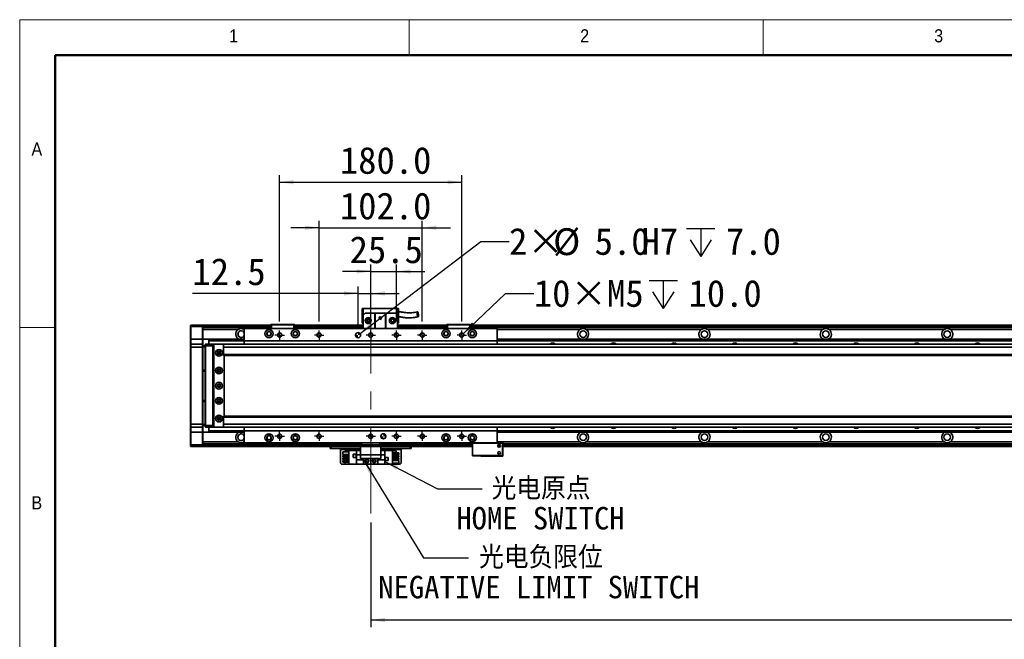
# Model space of a CAD drawing. Header units: millimetres. Extents: x 35 to 2905, y 35 to 2044.
# Tile 3 of 10: x 35 to 1008, y 1431 to 2044. Entities that reach past the tile are written whole.
import ezdxf

# ---------------------------------------------------------------- set-up
doc = ezdxf.new("R2010")
doc.units = ezdxf.units.MM
doc.header["$LTSCALE"] = 7
doc.linetypes.add('CENTERX2', pattern=[20.32, 12.7, -2.54, 2.54, -2.54])
doc.layers.add('黑色实线', color=7, linetype='Continuous')
doc.styles.add('SLDTEXTSTYLE1', font='Gothic.ttf', dxfattribs={"width": 0.913})
doc.styles.add('SLDTEXTSTYLE8', font='txt')
doc.styles.add('SLDTEXTSTYLE9', font='txt', dxfattribs={"bigfont": 'bigfont'})
doc.dimstyles.new('SLDDIMSTYLE0', dxfattribs={"dimtxt": 26.6, "dimasz": 14, "dimexe": 0, "dimexo": 0.0625, "dimgap": 6.65, "dimtad": 2, "dimdec": 1, "dimrnd": 1e-09, "dimzin": 4, "dimdsep": 46, "dimtxsty": 'SLDTEXTSTYLE8', "dimsah": 1, "dimcen": 0.09, "dimadec": 0, "dimazin": 1, "dimtfac": 1, "dimtdec": 1, "dimtmove": 0, "dimatfit": 0, "dimfxl": 0, "dimfrac": 2, "dimtolj": 1, "dimtzin": 12, "dimarcsym": 0})
doc.dimstyles.new('SLDDIMSTYLE1', dxfattribs={"dimtxt": 26.6, "dimasz": 14, "dimexe": 0, "dimexo": 0.0625, "dimgap": 6.65, "dimtad": 2, "dimdec": 1, "dimrnd": 1e-09, "dimzin": 12, "dimdsep": 46, "dimtxsty": 'SLDTEXTSTYLE8', "dimsah": 1, "dimcen": 0.09, "dimadec": 0, "dimazin": 3, "dimtfac": 1, "dimtdec": 1, "dimtmove": 0, "dimatfit": 0, "dimfxl": 0, "dimfrac": 2, "dimtolj": 1, "dimtzin": 12, "dimarcsym": 0})
doc.dimstyles.new('SLDDIMSTYLE2', dxfattribs={"dimtxt": 0.18, "dimasz": 14, "dimexe": 0, "dimexo": 0.0625, "dimgap": 0, "dimtad": 0, "dimtih": 1, "dimtoh": 1, "dimdec": 0, "dimrnd": 1e-09, "dimzin": 0, "dimdsep": 46, "dimtxsty": 'Standard', "dimsah": 1, "dimcen": 0.09, "dimadec": 0, "dimazin": 0, "dimtfac": 14, "dimtdec": 0, "dimtofl": 0, "dimtmove": 0, "dimatfit": 3, "dimfxl": 0, "dimfrac": 2, "dimtolj": 1, "dimtzin": 0, "dimarcsym": 0})
doc.dimstyles.new('SLDDIMSTYLE3', dxfattribs={"dimtxt": 26.6, "dimasz": 14, "dimexe": 0, "dimexo": 0.0625, "dimgap": 6.65, "dimtad": 2, "dimdec": 1, "dimrnd": 1e-09, "dimzin": 4, "dimdsep": 46, "dimtxsty": 'SLDTEXTSTYLE8', "dimsah": 1, "dimcen": 0.09, "dimadec": 0, "dimazin": 1, "dimtfac": 1, "dimtdec": 1, "dimtofl": 0, "dimtmove": 0, "dimatfit": 3, "dimfxl": 0, "dimfrac": 2, "dimtolj": 1, "dimtzin": 12, "dimarcsym": 0})
doc.dimstyles.new('SLDDIMSTYLE4', dxfattribs={"dimtxt": 26.6, "dimasz": 14, "dimexe": 0, "dimexo": 0.0625, "dimgap": 6.65, "dimtad": 0, "dimtih": 1, "dimtoh": 1, "dimdec": 1, "dimrnd": 1e-09, "dimzin": 4, "dimdsep": 46, "dimtxsty": 'SLDTEXTSTYLE8', "dimsah": 1, "dimcen": 0, "dimadec": 0, "dimazin": 1, "dimtfac": 1, "dimtdec": 1, "dimtofl": 0, "dimtmove": 0, "dimatfit": 3, "dimfxl": 0, "dimfrac": 2, "dimtolj": 1, "dimtzin": 12, "dimarcsym": 0})
doc.dimstyles.new('SLDDIMSTYLE5', dxfattribs={"dimtxt": 26.6, "dimasz": 14, "dimexe": 0, "dimexo": 0.0625, "dimgap": 6.65, "dimtad": 0, "dimtih": 1, "dimtoh": 1, "dimdec": 1, "dimrnd": 1e-09, "dimzin": 12, "dimdsep": 46, "dimtxsty": 'SLDTEXTSTYLE8', "dimsah": 1, "dimcen": 0, "dimadec": 0, "dimazin": 3, "dimtfac": 1, "dimtdec": 1, "dimtofl": 0, "dimtmove": 0, "dimatfit": 3, "dimfxl": 0, "dimfrac": 2, "dimtolj": 1, "dimtzin": 12, "dimarcsym": 0})

# ---------------------------------------------------------------- blocks, each defined once
blk = doc.blocks.new('_D_14')
at = {"layer": '黑色实线'}
for p, q in [((331.03, 1745.41), (331.03, 1845.14)), ((433.03, 1745.41), (433.03, 1845.14)), ((331.03, 1838.14), (303.03, 1838.14)), ((331.03, 1838.14), (433.03, 1838.14)), ((433.03, 1838.14), (461.03, 1838.14))]:
    blk.add_line(p, q, dxfattribs=at)
for points in [[(331.03, 1838.14), (317.03, 1840.24), (317.03, 1836.04)], [(433.03, 1838.14), (447.03, 1836.04), (447.03, 1840.24)]]:
    blk.add_solid(points, dxfattribs=at)
at = {"layer": '黑色实线', "insert": (351.58, 1873.04), "char_height": 26.6, "attachment_point": 1, "style": 'SLDTEXTSTYLE8'}
blk.add_mtext('102.0', dxfattribs=at)
blk = doc.blocks.new('_D_15')
at = {"layer": '黑色实线'}
for p, q in [((292.03, 1745.41), (292.03, 1890.21)), ((472.03, 1745.41), (472.03, 1890.21)), ((292.03, 1883.21), (472.03, 1883.21))]:
    blk.add_line(p, q, dxfattribs=at)
for points in [[(292.03, 1883.21), (306.03, 1881.11), (306.03, 1885.31)], [(472.03, 1883.21), (458.03, 1885.31), (458.03, 1881.11)]]:
    blk.add_solid(points, dxfattribs=at)
at = {"layer": '黑色实线', "insert": (351.58, 1918.11), "char_height": 26.6, "attachment_point": 1, "style": 'SLDTEXTSTYLE8'}
blk.add_mtext('180.0', dxfattribs=at)
blk = doc.blocks.new('_D_16')
at = {"layer": '黑色实线'}
for p, q in [((382.03, 1745.41), (382.03, 1801.86)), ((407.53, 1745.41), (407.53, 1801.86)), ((382.03, 1794.86), (354.03, 1794.86)), ((382.03, 1794.86), (407.53, 1794.86)), ((407.53, 1794.86), (435.53, 1794.86))]:
    blk.add_line(p, q, dxfattribs=at)
for points in [[(382.03, 1794.86), (368.03, 1796.96), (368.03, 1792.76)], [(407.53, 1794.86), (421.53, 1792.76), (421.53, 1796.96)]]:
    blk.add_solid(points, dxfattribs=at)
at = {"layer": '黑色实线', "insert": (361.19, 1829.76), "char_height": 26.6, "attachment_point": 1, "style": 'SLDTEXTSTYLE8'}
blk.add_mtext('25.5', dxfattribs=at)
blk = doc.blocks.new('_D_17')
at = {"layer": '黑色实线'}
for p, q in [((369.53, 1773.13), (205.79, 1773.13)), ((369.53, 1740.77), (369.53, 1780.13)), ((369.53, 1773.13), (382.03, 1773.13)), ((382.03, 1745.41), (382.03, 1780.13)), ((382.03, 1773.13), (410.03, 1773.13))]:
    blk.add_line(p, q, dxfattribs=at)
for points in [[(369.53, 1773.13), (355.53, 1775.23), (355.53, 1771.03)], [(382.03, 1773.13), (396.03, 1771.03), (396.03, 1775.23)]]:
    blk.add_solid(points, dxfattribs=at)
at = {"layer": '黑色实线', "insert": (205.79, 1808.04), "char_height": 26.6, "attachment_point": 1, "style": 'SLDTEXTSTYLE8'}
blk.add_mtext('12.5', dxfattribs=at)
blk = doc.blocks.new('SW_SYMBOL_HOLE_DEPTH')
at = {"layer": '黑色实线', "color": 0}
for p, q in [((0, 6125), (5600, 6125)), ((2800, 6125), (2800, 525)), ((700, 3885), (2800, 525)), ((4900, 3885), (2800, 525))]:
    blk.add_line(p, q, dxfattribs=at)
blk = doc.blocks.new('_D_18')
at = {"layer": '黑色实线'}
for p, q in [((473.55, 1733.33), (515.35, 1773.13)), ((515.35, 1773.13), (543.35, 1773.13))]:
    blk.add_line(p, q, dxfattribs=at)
blk.add_solid([(473.55, 1733.33), (485.14, 1741.46), (482.24, 1744.51)], dxfattribs=at)
at = {"layer": '黑色实线', "xscale": 0.004985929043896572, "yscale": 0.004985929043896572, "zscale": 0.004985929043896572}
blk.add_blockref('SW_SYMBOL_HOLE_DEPTH', (657.32, 1755.53), dxfattribs=at)
at = {"layer": '黑色实线', "char_height": 26.6, "attachment_point": 1, "style": 'SLDTEXTSTYLE8'}
for s, insert in [('10×M5', (543.35, 1786.53)), ('10.0', (696.26, 1786.53))]:
    blk.add_mtext(s, dxfattribs=dict(at, insert=insert))
blk = doc.blocks.new('_D_19')
at = {"layer": '黑色实线'}
for p, q in [((371.52, 1733.4), (490.85, 1824.66)), ((490.85, 1824.66), (518.85, 1824.66))]:
    blk.add_line(p, q, dxfattribs=at)
blk.add_solid([(371.52, 1733.4), (383.91, 1740.24), (381.36, 1743.57)], dxfattribs=at)
at = {"layer": '黑色实线', "xscale": 0.004985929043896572, "yscale": 0.004985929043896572, "zscale": 0.004985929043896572}
blk.add_blockref('SW_SYMBOL_HOLE_DEPTH', (694.35, 1806.94), dxfattribs=at)
at = {"layer": '黑色实线', "char_height": 26.6, "attachment_point": 1, "style": 'SLDTEXTSTYLE8'}
for s, insert in [('2×', (518.85, 1837.95)), ('%%c', (562.37, 1837.69)), ('5.0', (603.46, 1837.95)), ('H7', (649.79, 1837.95)), ('7.0', (733.28, 1837.95))]:
    blk.add_mtext(s, dxfattribs=dict(at, insert=insert))
blk = doc.blocks.new('_D_20')
at = {"layer": '黑色实线'}
for p, q in [((2002.03, 1550.42), (2002.03, 1443.08)), ((382.03, 1546.57), (382.03, 1443.08)), ((382.03, 1450.08), (2002.03, 1450.08))]:
    blk.add_line(p, q, dxfattribs=at)
for points in [[(382.03, 1450.08), (396.03, 1447.98), (396.03, 1452.18)], [(2002.03, 1450.08), (1988.03, 1452.18), (1988.03, 1447.98)]]:
    blk.add_solid(points, dxfattribs=at)
at = {"layer": '黑色实线', "insert": (1142.33, 1484.98), "char_height": 26.6, "attachment_point": 1, "style": 'SLDTEXTSTYLE8'}
blk.add_mtext('1620.0', dxfattribs=at)
blk = doc.blocks.new('SW_NOTE_7')
at = {"layer": '黑色实线', "color": 0, "char_height": 22.225, "attachment_point": 2}
for s, insert, style in [('光电原点', (58.11, 11.4), 'SLDTEXTSTYLE9'), ('HOME SWITCH', (57.52, -17.99), 'SLDTEXTSTYLE8')]:
    blk.add_mtext(s, dxfattribs=dict(at, insert=insert, style=style))
blk = doc.blocks.new('SW_NOTE_8')
at = {"layer": '黑色实线', "color": 0, "char_height": 22.225, "attachment_point": 2}
for s, insert, style in [('光电负限位', (71.66, 11.6), 'SLDTEXTSTYLE9'), ('NEGATIVE LIMIT SWITCH', (69.59, -17.79), 'SLDTEXTSTYLE8')]:
    blk.add_mtext(s, dxfattribs=dict(at, insert=insert, style=style))
blk = doc.blocks.new('SW_CENTERMARKSYMBOL_12')
at = {"layer": '黑色实线', "color": 0}
for p, q in [((-2.54, 0), (-4.64, 0)), ((0, 0), (-2.54, 0)), ((0, 2.54), (0, 4.64)), ((0, 0), (0, 2.54)), ((0, 0), (0, -2.54)), ((0, 0), (2.54, 0)), ((2.54, 0), (4.64, 0)), ((0, -2.54), (0, -4.64))]:
    blk.add_line(p, q, dxfattribs=at)
blk = doc.blocks.new('SW_CENTERMARKSYMBOL_13')
at = {"layer": '黑色实线', "color": 0}
for p, q in [((-2.54, 0), (-4.64, 0)), ((0, 0), (-2.54, 0)), ((0, 2.54), (0, 4.64)), ((0, 0), (0, 2.54)), ((0, 0), (0, -2.54)), ((0, 0), (2.54, 0)), ((2.54, 0), (4.64, 0)), ((0, -2.54), (0, -4.64))]:
    blk.add_line(p, q, dxfattribs=at)
blk = doc.blocks.new('SW_CENTERMARKSYMBOL_14')
at = {"layer": '黑色实线', "color": 0}
for p, q in [((-2.54, 0), (-4.64, 0)), ((0, 0), (-2.54, 0)), ((0, 2.54), (0, 4.64)), ((0, 0), (0, 2.54)), ((0, 0), (0, -2.54)), ((0, 0), (2.54, 0)), ((2.54, 0), (4.64, 0)), ((0, -2.54), (0, -4.64))]:
    blk.add_line(p, q, dxfattribs=at)
blk = doc.blocks.new('SW_CENTERMARKSYMBOL_15')
at = {"layer": '黑色实线', "color": 0}
for p, q in [((-2.54, 0), (-4.64, 0)), ((0, 0), (-2.54, 0)), ((0, 2.54), (0, 4.64)), ((0, 0), (0, 2.54)), ((0, 0), (0, -2.54)), ((0, 0), (2.54, 0)), ((2.54, 0), (4.64, 0)), ((0, -2.54), (0, -4.64))]:
    blk.add_line(p, q, dxfattribs=at)
blk = doc.blocks.new('SW_CENTERMARKSYMBOL_16')
at = {"layer": '黑色实线', "color": 0}
for p, q in [((-2.54, 0), (-4.64, 0)), ((0, 0), (-2.54, 0)), ((0, 2.54), (0, 4.64)), ((0, 0), (0, 2.54)), ((0, 0), (0, -2.54)), ((0, 0), (2.54, 0)), ((2.54, 0), (4.64, 0)), ((0, -2.54), (0, -4.64))]:
    blk.add_line(p, q, dxfattribs=at)
blk = doc.blocks.new('SW_CENTERMARKSYMBOL_17')
at = {"layer": '黑色实线', "color": 0}
for p, q in [((-2.54, 0), (-4.64, 0)), ((0, 0), (-2.54, 0)), ((0, 2.54), (0, 4.64)), ((0, 0), (0, 2.54)), ((0, 0), (0, -2.54)), ((0, 0), (2.54, 0)), ((2.54, 0), (4.64, 0)), ((0, -2.54), (0, -4.64))]:
    blk.add_line(p, q, dxfattribs=at)
blk = doc.blocks.new('SW_CENTERMARKSYMBOL_18')
at = {"layer": '黑色实线', "color": 0}
for p, q in [((-2.54, 0), (-4.64, 0)), ((0, 0), (-2.54, 0)), ((0, 2.54), (0, 4.64)), ((0, 0), (0, 2.54)), ((0, 0), (0, -2.54)), ((0, 0), (2.54, 0)), ((2.54, 0), (4.64, 0)), ((0, -2.54), (0, -4.64))]:
    blk.add_line(p, q, dxfattribs=at)
blk = doc.blocks.new('SW_CENTERMARKSYMBOL_19')
at = {"layer": '黑色实线', "color": 0}
for p, q in [((-2.54, 0), (-4.64, 0)), ((0, 0), (-2.54, 0)), ((0, 2.54), (0, 4.64)), ((0, 0), (0, 2.54)), ((0, 0), (0, -2.54)), ((0, 0), (2.54, 0)), ((2.54, 0), (4.64, 0)), ((0, -2.54), (0, -4.64))]:
    blk.add_line(p, q, dxfattribs=at)
blk = doc.blocks.new('SW_CENTERMARKSYMBOL_20')
at = {"layer": '黑色实线', "color": 0}
for p, q in [((-2.54, 0), (-4.64, 0)), ((0, 0), (-2.54, 0)), ((0, 2.54), (0, 4.64)), ((0, 0), (0, 2.54)), ((0, 0), (0, -2.54)), ((0, 0), (2.54, 0)), ((2.54, 0), (4.64, 0)), ((0, -2.54), (0, -4.64))]:
    blk.add_line(p, q, dxfattribs=at)
blk = doc.blocks.new('SW_CENTERMARKSYMBOL_21')
at = {"layer": '黑色实线', "color": 0}
for p, q in [((-2.54, 0), (-4.64, 0)), ((0, 0), (-2.54, 0)), ((0, 2.54), (0, 4.64)), ((0, 0), (0, 2.54)), ((0, 0), (0, -2.54)), ((0, 0), (2.54, 0)), ((2.54, 0), (4.64, 0)), ((0, -2.54), (0, -4.64))]:
    blk.add_line(p, q, dxfattribs=at)
blk = doc.blocks.new('SW_CENTERMARKSYMBOL_22')
at = {"layer": '黑色实线', "color": 0}
for p, q in [((-2.54, 0), (-4.64, 0)), ((0, 0), (-2.54, 0)), ((0, 2.54), (0, 4.64)), ((0, 0), (0, 2.54)), ((0, 0), (0, -2.54)), ((0, 0), (2.54, 0)), ((2.54, 0), (4.64, 0)), ((0, -2.54), (0, -4.64))]:
    blk.add_line(p, q, dxfattribs=at)
blk = doc.blocks.new('SW_CENTERMARKSYMBOL_23')
at = {"layer": '黑色实线', "color": 0}
for p, q in [((-2.54, 0), (-4.64, 0)), ((0, 0), (-2.54, 0)), ((0, 2.54), (0, 4.64)), ((0, 0), (0, 2.54)), ((0, 0), (0, -2.54)), ((0, 0), (2.54, 0)), ((2.54, 0), (4.64, 0)), ((0, -2.54), (0, -4.64))]:
    blk.add_line(p, q, dxfattribs=at)
blk = doc.blocks.new('SW_DOWELSYMBOL_2')
at = {"linetype": 'Continuous', "lineweight": 18}
h = blk.add_hatch(color=0, dxfattribs=at)
edge = h.paths.add_edge_path(flags=0)
edge.add_arc((0, 0), 2.5, 180, 270)
edge.add_line((0, -2.5), (0, 0))
edge.add_line((0, 0), (-2.5, 0))
h = blk.add_hatch(color=0, dxfattribs=at)
edge = h.paths.add_edge_path(flags=0)
edge.add_arc((0, 0), 2.5, 0, 90)
edge.add_line((0, 2.5), (0, 0))
edge.add_line((0, 0), (2.5, 0))
at = {"layer": '黑色实线', "color": 0}
blk.add_circle((0, 0), 2.5, dxfattribs=at)
blk = doc.blocks.new('SW_DOWELSYMBOL_3')
at = {"linetype": 'Continuous', "lineweight": 18}
h = blk.add_hatch(color=0, dxfattribs=at)
edge = h.paths.add_edge_path(flags=0)
edge.add_arc((0, 0), 2.5, 180, 270)
edge.add_line((0, -2.5), (0, 0))
edge.add_line((0, 0), (-2.5, 0))
h = blk.add_hatch(color=0, dxfattribs=at)
edge = h.paths.add_edge_path(flags=0)
edge.add_arc((0, 0), 2.5, 0, 90)
edge.add_line((0, 2.5), (0, 0))
edge.add_line((0, 0), (2.5, 0))
at = {"layer": '黑色实线', "color": 0}
blk.add_circle((0, 0), 2.5, dxfattribs=at)

msp = doc.modelspace()

# ---------------------------------------------------------------- linework, layer by layer
at = {"color": 7, "linetype": 'Continuous', "lineweight": 18}
for p, q in [((2905, 2044), (35, 2044)), ((35, 2044), (35, 35)), ((420, 2009), (420, 2044)), ((770, 2044), (770, 2009)), ((70, 2009), (2870, 2009)), ((70, 2009), (70, 70)), ((70, 1739.5), (35, 1739.5))]:
    msp.add_line(p, q, dxfattribs=at)
at = {"color": 7, "linetype": 'Continuous', "lineweight": 50}
for p, q in [((2870, 2009), (70, 2009)), ((70, 2009), (70, 70))]:
    msp.add_line(p, q, dxfattribs=at)
at = {"color": 7, "linetype": 'Continuous', "lineweight": 35}
for p, q in [((373.53, 1758.18), (374.53, 1758.18)), ((373.53, 1758.18), (373.53, 1743.78)), ((374.53, 1751.78), (374.53, 1758.18)), ((374.53, 1758.18), (408.53, 1758.18)), ((376.53, 1753.78), (374.53, 1751.78)), ((376.53, 1753.78), (386.03, 1753.78)), ((386.03, 1738.38), (386.03, 1753.78)), ((386.03, 1753.78), (386.53, 1753.78)), ((386.53, 1753.78), (386.53, 1738.38)), ((396.53, 1753.78), (386.53, 1753.78)), ((396.53, 1738.38), (396.53, 1753.78)), ((396.53, 1753.78), (397.03, 1753.78)), ((397.03, 1753.78), (406.53, 1753.78)), ((397.03, 1753.78), (397.03, 1738.38)), ((408.53, 1751.78), (406.53, 1753.78)), ((408.53, 1758.18), (409.53, 1758.18)), ((408.53, 1758.18), (408.53, 1751.78)), ((409.53, 1743.78), (409.53, 1758.18)), ((373.53, 1743.78), (374.53, 1743.78)), ((374.53, 1751.78), (374.53, 1738.38)), ((408.53, 1751.78), (408.53, 1738.38)), ((408.53, 1743.78), (409.53, 1743.78)), ((204.03, 1741.58), (204.33, 1741.88)), ((204.03, 1740.38), (204.03, 1741.58)), ((204.03, 1740.38), (204.33, 1740.38)), ((204.03, 1727.88), (204.03, 1740.38)), ((204.33, 1741.88), (204.33, 1740.38)), ((204.33, 1741.88), (215.73, 1741.88)), ((215.73, 1740.38), (204.33, 1740.38)), ((204.33, 1740.38), (204.33, 1727.88)), ((215.73, 1740.38), (215.73, 1741.88)), ((215.73, 1741.88), (216.03, 1741.58)), ((215.73, 1740.38), (216.03, 1740.38)), ((215.73, 1727.88), (215.73, 1740.38)), ((283.03, 1741.88), (216.03, 1741.88)), ((216.03, 1741.88), (216.03, 1741.58)), ((216.03, 1741.58), (216.03, 1740.38)), ((283.03, 1741.38), (216.03, 1741.38)), ((216.03, 1740.38), (216.03, 1727.88)), ((283.03, 1739.38), (216.03, 1739.38)), ((250.86, 1737.38), (216.03, 1737.38)), ((507.03, 1738.38), (257.03, 1738.38)), ((257.03, 1738.38), (257.03, 1726.38)), ((283.03, 1742.08), (283.33, 1742.38)), ((283.03, 1738.38), (283.03, 1742.08)), ((284.03, 1742.08), (283.03, 1742.08)), ((283.33, 1742.38), (284.16, 1742.38)), ((284.03, 1742.08), (284.16, 1742.38)), ((284.03, 1742.08), (284.03, 1738.38)), ((306.03, 1742.08), (284.03, 1742.08)), ((284.16, 1742.38), (305.91, 1742.38)), ((305.91, 1742.38), (306.73, 1742.38)), ((306.03, 1742.08), (305.91, 1742.38)), ((306.03, 1738.38), (306.03, 1742.08)), ((307.03, 1742.08), (306.03, 1742.08)), ((306.73, 1742.38), (307.03, 1742.08)), ((307.03, 1742.08), (307.03, 1738.38)), ((374.53, 1741.88), (307.03, 1741.88)), ((307.03, 1741.68), (374.53, 1741.68)), ((307.03, 1741.48), (374.53, 1741.48)), ((374.53, 1741.38), (307.03, 1741.38)), ((374.53, 1739.38), (307.03, 1739.38)), ((457.03, 1741.88), (408.53, 1741.88)), ((408.53, 1741.68), (457.03, 1741.68)), ((408.53, 1741.48), (457.03, 1741.48)), ((457.03, 1741.38), (408.53, 1741.38)), ((457.03, 1739.38), (408.53, 1739.38)), ((457.03, 1742.08), (457.33, 1742.38)), ((458.03, 1742.08), (457.03, 1742.08)), ((457.03, 1738.38), (457.03, 1742.08)), ((457.33, 1742.38), (458.16, 1742.38)), ((458.03, 1742.08), (458.16, 1742.38)), ((480.03, 1742.08), (458.03, 1742.08)), ((458.03, 1742.08), (458.03, 1738.38)), ((458.16, 1742.38), (479.91, 1742.38)), ((479.91, 1742.38), (480.73, 1742.38)), ((480.03, 1742.08), (479.91, 1742.38)), ((481.03, 1742.08), (480.03, 1742.08)), ((480.03, 1738.38), (480.03, 1742.08)), ((480.73, 1742.38), (481.03, 1742.08)), ((481.03, 1742.08), (481.03, 1738.38)), ((1903.03, 1741.88), (481.03, 1741.88)), ((481.03, 1741.68), (1903.03, 1741.68)), ((481.03, 1741.48), (1903.03, 1741.48)), ((1903.03, 1741.38), (481.03, 1741.38)), ((1903.03, 1739.38), (481.03, 1739.38)), ((507.03, 1738.38), (507.03, 1726.38)), ((708.86, 1737.38), (595.2, 1737.38)), ((828.86, 1737.38), (715.2, 1737.38)), ((948.86, 1737.38), (835.2, 1737.38)), ((1068.86, 1737.38), (955.2, 1737.38)), ((204.03, 1727.88), (204.33, 1727.88)), ((204.03, 1722.58), (204.03, 1727.88)), ((204.33, 1727.88), (204.33, 1722.88)), ((215.73, 1727.88), (204.33, 1727.88)), ((215.73, 1722.88), (215.73, 1727.88)), ((215.73, 1727.88), (216.03, 1727.88)), ((216.03, 1727.88), (216.03, 1722.58)), ((222.03, 1727.88), (216.03, 1727.88)), ((222.03, 1727.88), (257.03, 1727.88)), ((222.03, 1727.88), (222.03, 1727.58)), ((222.03, 1727.58), (257.03, 1727.58)), ((222.03, 1727.58), (222.03, 1726.68)), ((222.03, 1726.68), (222.03, 1726.39)), ((222.03, 1726.68), (257.03, 1726.68)), ((222.03, 1726.39), (257.03, 1726.39)), ((222.03, 1726.39), (222.03, 1722.88)), ((256.31, 1727.88), (257.03, 1728.27)), ((507.03, 1726.38), (257.03, 1726.38)), ((257.03, 1726.38), (257.03, 1722.88)), ((507.03, 1727.88), (1877.03, 1727.88)), ((507.03, 1727.58), (1877.03, 1727.58)), ((507.03, 1726.68), (1877.03, 1726.68)), ((507.03, 1726.39), (1877.03, 1726.39)), ((507.03, 1726.38), (507.03, 1722.88)), ((204.33, 1722.88), (204.03, 1722.58)), ((204.03, 1719.88), (204.03, 1722.58)), ((204.33, 1719.88), (204.03, 1719.88)), ((204.03, 1643.88), (204.03, 1719.88)), ((204.33, 1722.88), (204.33, 1719.88)), ((204.33, 1722.88), (215.73, 1722.88)), ((204.33, 1719.88), (204.33, 1643.88)), ((215.73, 1719.88), (204.33, 1719.88)), ((215.73, 1719.88), (215.73, 1722.88)), ((215.73, 1722.88), (216.03, 1722.58)), ((215.73, 1643.88), (215.73, 1719.88)), ((215.73, 1719.88), (216.03, 1719.88)), ((216.03, 1722.58), (216.03, 1719.88)), ((216.03, 1721.38), (218.53, 1721.38)), ((218.53, 1720.38), (216.03, 1720.38)), ((216.03, 1719.88), (216.03, 1643.88)), ((218.53, 1722.58), (218.83, 1722.88)), ((218.53, 1721.38), (218.53, 1722.58)), ((218.53, 1721.38), (218.83, 1721.38)), ((218.53, 1642.38), (218.53, 1721.38)), ((218.83, 1722.88), (218.83, 1721.38)), ((218.83, 1722.88), (226.03, 1722.88)), ((218.83, 1721.38), (218.83, 1642.38)), ((226.03, 1721.38), (218.83, 1721.38)), ((226.03, 1722.88), (226.03, 1721.38)), ((226.03, 1722.88), (227.53, 1722.88)), ((227.23, 1722.58), (226.03, 1722.58)), ((226.03, 1721.38), (226.03, 1642.38)), ((227.03, 1720.88), (226.53, 1720.88)), ((226.53, 1720.88), (226.53, 1642.88)), ((227.53, 1722.88), (227.03, 1722.38)), ((227.03, 1722.38), (227.03, 1641.38)), ((236.53, 1722.88), (227.53, 1722.88)), ((233.18, 1714.88), (230.89, 1714.88)), ((237.03, 1722.38), (236.53, 1722.88)), ((2147.53, 1722.88), (236.53, 1722.88)), ((236.53, 1722.24), (236.53, 1719.88)), ((2147.53, 1719.88), (236.53, 1719.88)), ((236.53, 1719.88), (236.53, 1712.88)), ((237.03, 1722.24), (237.03, 1722.38)), ((2147.53, 1712.88), (236.53, 1712.88)), ((236.53, 1712.88), (236.53, 1711.88)), ((236.53, 1711.88), (2147.53, 1711.88)), ((237.03, 1651.88), (237.03, 1711.88)), ((216.03, 1697.38), (218.53, 1697.38)), ((218.53, 1696.38), (216.03, 1696.38)), ((216.03, 1667.38), (218.53, 1667.38)), ((218.53, 1666.38), (216.03, 1666.38)), ((230.89, 1648.88), (233.18, 1648.88)), ((2147.53, 1651.88), (236.53, 1651.88)), ((236.53, 1651.88), (236.53, 1650.88)), ((2147.53, 1650.88), (236.53, 1650.88)), ((236.53, 1650.88), (236.53, 1643.88)), ((204.33, 1643.88), (204.03, 1643.88)), ((204.03, 1641.18), (204.03, 1643.88)), ((204.33, 1640.88), (204.03, 1641.18)), ((204.03, 1635.88), (204.03, 1641.18)), ((204.33, 1635.88), (204.03, 1635.88)), ((204.03, 1623.38), (204.03, 1635.88)), ((204.33, 1643.88), (215.73, 1643.88)), ((204.33, 1643.88), (204.33, 1640.88)), ((215.73, 1640.88), (204.33, 1640.88)), ((204.33, 1640.88), (204.33, 1635.88)), ((215.73, 1635.88), (204.33, 1635.88)), ((204.33, 1635.88), (204.33, 1623.38)), ((215.73, 1643.88), (216.03, 1643.88)), ((215.73, 1640.88), (215.73, 1643.88)), ((215.73, 1640.88), (216.03, 1641.18)), ((215.73, 1635.88), (215.73, 1640.88)), ((216.03, 1635.88), (215.73, 1635.88)), ((215.73, 1623.38), (215.73, 1635.88)), ((216.03, 1643.88), (216.03, 1641.18)), ((216.03, 1643.38), (218.53, 1643.38)), ((218.53, 1642.38), (216.03, 1642.38)), ((216.03, 1641.18), (216.03, 1635.88)), ((222.03, 1635.89), (216.03, 1635.89)), ((216.03, 1635.88), (216.03, 1623.38)), ((218.53, 1642.38), (218.83, 1642.38)), ((218.53, 1641.18), (218.53, 1642.38)), ((218.53, 1641.18), (218.83, 1640.88)), ((218.83, 1642.38), (226.03, 1642.38)), ((218.83, 1642.38), (218.83, 1640.88)), ((226.03, 1640.88), (218.83, 1640.88)), ((222.03, 1640.88), (222.03, 1637.37)), ((222.03, 1637.37), (257.03, 1637.37)), ((222.03, 1637.37), (222.03, 1637.08)), ((222.03, 1637.08), (257.03, 1637.08)), ((222.03, 1637.08), (222.03, 1636.18)), ((222.03, 1636.18), (257.03, 1636.18)), ((222.03, 1636.18), (222.03, 1635.89)), ((222.03, 1635.89), (257.03, 1635.89)), ((226.03, 1642.38), (226.03, 1640.88)), ((226.03, 1641.18), (227.23, 1641.18)), ((227.53, 1640.88), (226.03, 1640.88)), ((226.53, 1642.88), (227.03, 1642.88)), ((227.03, 1641.38), (227.53, 1640.88)), ((227.53, 1640.88), (236.53, 1640.88)), ((2147.53, 1643.88), (236.53, 1643.88)), ((236.53, 1643.88), (236.53, 1641.52)), ((236.53, 1640.88), (237.03, 1641.38)), ((2147.53, 1640.88), (236.53, 1640.88)), ((237.03, 1641.38), (237.03, 1641.52)), ((256.31, 1635.89), (257.03, 1635.49)), ((257.03, 1640.88), (257.03, 1637.38)), ((507.03, 1637.38), (257.03, 1637.38)), ((257.03, 1637.38), (257.03, 1625.38)), ((507.03, 1640.88), (507.03, 1637.38)), ((507.03, 1637.38), (507.03, 1625.38)), ((507.03, 1637.37), (1877.03, 1637.37)), ((507.03, 1637.08), (1877.03, 1637.08)), ((507.03, 1636.18), (1877.03, 1636.18)), ((507.03, 1635.89), (1877.03, 1635.89)), ((250.86, 1626.39), (216.03, 1626.39)), ((708.86, 1626.39), (595.2, 1626.39)), ((828.86, 1626.39), (715.2, 1626.39)), ((948.86, 1626.39), (835.2, 1626.39)), ((1068.86, 1626.39), (955.2, 1626.39)), ((204.33, 1623.38), (204.03, 1623.38)), ((204.03, 1622.18), (204.03, 1623.38)), ((204.33, 1621.88), (204.03, 1622.18)), ((204.33, 1623.38), (215.73, 1623.38)), ((204.33, 1623.38), (204.33, 1621.88)), ((215.73, 1621.88), (204.33, 1621.88)), ((216.03, 1623.38), (215.73, 1623.38)), ((215.73, 1621.88), (215.73, 1623.38)), ((216.03, 1622.18), (215.73, 1621.88)), ((372.03, 1624.39), (216.03, 1624.39)), ((216.03, 1623.38), (216.03, 1622.18)), ((216.03, 1622.18), (216.03, 1621.88)), ((372.03, 1621.88), (216.03, 1621.88)), ((507.03, 1625.38), (257.03, 1625.38)), ((342.03, 1619.88), (342.03, 1621.88)), ((343.03, 1619.88), (342.03, 1619.88)), ((343.03, 1621.88), (343.03, 1619.88)), ((372.03, 1619.88), (343.03, 1619.88)), ((352.03, 1619.88), (352.03, 1618.88)), ((352.03, 1605.08), (352.03, 1618.88)), ((354.33, 1613.94), (354.33, 1616.44)), ((354.33, 1616.44), (360.53, 1616.44)), ((356.73, 1616.44), (356.73, 1617.38)), ((356.73, 1617.38), (360.53, 1617.38)), ((360.53, 1604.08), (360.53, 1617.68)), ((360.53, 1617.68), (368.08, 1617.68)), ((368.08, 1617.68), (368.08, 1613.38)), ((372.03, 1617.68), (368.08, 1617.68)), ((372.03, 1623.38), (372.03, 1625.38)), ((373.03, 1623.38), (372.03, 1623.38)), ((372.03, 1621.88), (372.03, 1623.38)), ((392.03, 1621.88), (372.03, 1621.88)), ((372.03, 1621.88), (372.03, 1613.38)), ((373.03, 1625.38), (373.03, 1623.38)), ((391.03, 1623.38), (373.03, 1623.38)), ((391.03, 1623.38), (391.03, 1625.38)), ((392.03, 1623.38), (391.03, 1623.38)), ((392.03, 1625.38), (392.03, 1623.38)), ((482.53, 1624.39), (392.03, 1624.39)), ((392.03, 1623.38), (392.03, 1621.88)), ((392.03, 1621.88), (392.03, 1613.38)), ((482.53, 1621.88), (392.03, 1621.88)), ((421.03, 1619.88), (392.03, 1619.88)), ((395.98, 1617.68), (392.03, 1617.68)), ((395.98, 1613.38), (395.98, 1617.68)), ((403.53, 1617.68), (395.98, 1617.68)), ((403.53, 1617.68), (403.53, 1604.08)), ((407.33, 1617.38), (403.53, 1617.38)), ((407.33, 1617.38), (407.33, 1615.44)), ((412.03, 1618.88), (412.03, 1619.88)), ((412.03, 1618.88), (412.03, 1605.08)), ((421.03, 1619.88), (421.03, 1621.88)), ((422.03, 1619.88), (421.03, 1619.88)), ((422.03, 1621.88), (422.03, 1619.88)), ((482.83, 1625.38), (482.53, 1625.08)), ((482.53, 1612.68), (482.53, 1625.08)), ((482.83, 1625.08), (482.53, 1625.08)), ((482.83, 1625.08), (482.96, 1625.38)), ((482.83, 1625.08), (482.83, 1612.68)), ((512.23, 1625.08), (482.83, 1625.08)), ((507.03, 1625.68), (512.53, 1625.68)), ((507.03, 1625.38), (512.11, 1625.38)), ((510.18, 1621.88), (507.89, 1621.88)), ((512.23, 1625.08), (512.11, 1625.38)), ((512.11, 1625.38), (512.23, 1625.38)), ((512.53, 1625.08), (512.23, 1625.38)), ((512.23, 1612.68), (512.23, 1625.08)), ((512.53, 1625.08), (512.23, 1625.08)), ((512.53, 1625.08), (512.53, 1625.68)), ((512.53, 1625.08), (512.53, 1612.68)), ((1873.53, 1624.39), (512.53, 1624.39)), ((1873.53, 1621.88), (512.53, 1621.88)), ((354.33, 1613.94), (360.53, 1613.94)), ((354.33, 1611.4), (354.33, 1612.9)), ((354.33, 1612.9), (360.53, 1612.9)), ((354.33, 1611.4), (360.53, 1611.4)), ((354.33, 1608.86), (354.33, 1610.36)), ((354.33, 1610.36), (360.53, 1610.36)), ((354.33, 1608.86), (360.53, 1608.86)), ((354.33, 1606.32), (354.33, 1607.82)), ((354.33, 1607.82), (360.53, 1607.82)), ((354.33, 1606.32), (360.53, 1606.32)), ((356.73, 1612.9), (356.73, 1613.94)), ((356.73, 1610.36), (356.73, 1611.4)), ((356.73, 1607.82), (356.73, 1608.86)), ((356.73, 1604.38), (356.73, 1606.32)), ((367.83, 1613.98), (364.63, 1613.98)), ((364.63, 1613.98), (364.63, 1610.78)), ((364.63, 1610.78), (367.83, 1610.78)), ((367.73, 1613.88), (364.73, 1613.88)), ((364.73, 1613.88), (364.73, 1610.88)), ((364.73, 1610.88), (367.73, 1610.88)), ((367.73, 1610.88), (367.73, 1613.88)), ((367.83, 1610.78), (367.83, 1613.98)), ((372.03, 1613.38), (368.08, 1613.38)), ((368.08, 1608.38), (368.08, 1613.38)), ((368.08, 1608.38), (375.03, 1608.38)), ((368.08, 1608.38), (368.08, 1604.08)), ((372.03, 1613.38), (392.03, 1613.38)), ((372.03, 1609.88), (372.03, 1613.38)), ((392.03, 1609.88), (372.03, 1609.88)), ((375.03, 1609.88), (375.03, 1608.38)), ((375.03, 1604.08), (375.03, 1608.38)), ((382.03, 1604.08), (382.03, 1609.88)), ((389.03, 1608.38), (389.03, 1609.88)), ((389.03, 1608.38), (395.98, 1608.38)), ((389.03, 1608.38), (389.03, 1604.08)), ((395.98, 1613.38), (392.03, 1613.38)), ((392.03, 1613.38), (392.03, 1609.88)), ((395.98, 1613.38), (395.98, 1608.38)), ((395.98, 1604.08), (395.98, 1608.38)), ((399.43, 1610.98), (396.23, 1610.98)), ((396.23, 1610.98), (396.23, 1607.78)), ((396.23, 1607.78), (399.43, 1607.78)), ((399.33, 1610.88), (396.33, 1610.88)), ((396.33, 1610.88), (396.33, 1607.88)), ((396.33, 1607.88), (399.33, 1607.88)), ((399.33, 1607.88), (399.33, 1610.88)), ((399.43, 1607.78), (399.43, 1610.98)), ((409.73, 1615.44), (403.53, 1615.44)), ((409.73, 1613.94), (403.53, 1613.94)), ((409.73, 1612.9), (403.53, 1612.9)), ((409.73, 1611.4), (403.53, 1611.4)), ((409.73, 1610.36), (403.53, 1610.36)), ((409.73, 1608.86), (403.53, 1608.86)), ((409.73, 1607.82), (403.53, 1607.82)), ((407.33, 1613.94), (407.33, 1612.9)), ((407.33, 1611.4), (407.33, 1610.36)), ((407.33, 1608.86), (407.33, 1607.82)), ((409.73, 1615.44), (409.73, 1613.94)), ((409.73, 1612.9), (409.73, 1611.4)), ((409.73, 1610.36), (409.73, 1608.86)), ((409.73, 1607.82), (409.73, 1605.32)), ((482.53, 1612.68), (482.83, 1612.68)), ((482.83, 1612.38), (482.53, 1612.68)), ((482.83, 1612.68), (512.23, 1612.68)), ((482.83, 1612.68), (482.96, 1612.38)), ((482.96, 1612.38), (482.83, 1612.38)), ((512.11, 1612.38), (482.96, 1612.38)), ((491.03, 1612.08), (491.03, 1612.38)), ((491.03, 1612.08), (512.53, 1612.08)), ((512.23, 1612.68), (512.11, 1612.38)), ((512.23, 1612.38), (512.11, 1612.38)), ((512.23, 1612.68), (512.53, 1612.68)), ((512.53, 1612.68), (512.23, 1612.38)), ((512.53, 1612.08), (512.53, 1612.68)), ((352.03, 1605.08), (353.03, 1604.08)), ((360.53, 1604.08), (353.03, 1604.08)), ((356.73, 1604.38), (360.53, 1604.38)), ((360.53, 1604.08), (368.08, 1604.08)), ((368.08, 1604.08), (375.03, 1604.08)), ((382.03, 1604.08), (375.03, 1604.08)), ((382.03, 1604.08), (389.03, 1604.08)), ((389.03, 1604.08), (395.98, 1604.08)), ((403.53, 1604.08), (395.98, 1604.08)), ((409.73, 1605.32), (403.53, 1605.32)), ((407.33, 1604.38), (403.53, 1604.38)), ((411.03, 1604.08), (403.53, 1604.08)), ((407.33, 1605.32), (407.33, 1604.38)), ((411.03, 1604.08), (412.03, 1605.08))]:
    msp.add_line(p, q, dxfattribs=at)
at = {"color": 8, "linetype": 'Continuous', "lineweight": 35}
for p, q in [((283.03, 1740.88), (216.03, 1740.88)), ((374.53, 1740.88), (307.03, 1740.88)), ((457.03, 1740.88), (408.53, 1740.88)), ((1903.03, 1740.88), (481.03, 1740.88)), ((588.86, 1737.38), (507.03, 1737.38)), ((588.86, 1626.39), (507.03, 1626.39)), ((372.03, 1622.88), (216.03, 1622.88)), ((352.03, 1618.88), (372.03, 1618.88)), ((482.53, 1622.88), (392.03, 1622.88)), ((392.03, 1618.88), (412.03, 1618.88)), ((510.18, 1622.88), (507.89, 1622.88)), ((1873.53, 1622.88), (512.53, 1622.88))]:
    msp.add_line(p, q, dxfattribs=at)
at = {"color": 7, "linetype": 'Continuous', "lineweight": 35, "flags": 128}
msp.add_lwpolyline([(258.67, 1738.3), (258.67, 1738.62), (258.59, 1738.98), (258.37, 1739.22), (258.05, 1739.33), (257.64, 1739.37), (257.13, 1739.37), (256.58, 1739.37), (256.08, 1739.34), (255.71, 1739.23), (255.49, 1739.02), (255.4, 1738.71), (255.38, 1738.29), (255.38, 1738.21), (255.38, 1738.21)], dxfattribs=at)
at = {"color": 7, "linetype": 'Continuous', "lineweight": 35}
for centre, radius in [((379.53, 1746.28), 3), ((379.53, 1746.28), 1.7), ((379.53, 1746.28), 1.6), ((391.53, 1748.78), 1.25), ((403.53, 1746.28), 3), ((403.53, 1746.28), 1.7), ((403.53, 1746.28), 1.6), ((281.53, 1733.39), 4), ((281.53, 1733.39), 2.25), ((281.53, 1733.39), 2), ((292.03, 1731.88), 2.1), ((307.53, 1733.39), 4), ((307.53, 1733.39), 2.25), ((307.53, 1733.39), 2), ((331.03, 1731.88), 2.1), ((369.53, 1731.88), 2.5), ((382.03, 1731.88), 2.1), ((407.53, 1731.88), 2.1), ((433.03, 1731.88), 2.1), ((456.53, 1733.39), 4), ((456.53, 1733.39), 2.25), ((456.53, 1733.39), 2), ((472.03, 1731.88), 2.1), ((482.53, 1733.39), 4), ((482.53, 1733.39), 2.25), ((482.53, 1733.39), 2), ((592.03, 1732.88), 3.3), ((712.03, 1732.88), 3.3), ((832.03, 1732.88), 3.3), ((952.03, 1732.88), 3.3), ((232.03, 1714.38), 3.36), ((232.03, 1714.38), 1.7), ((232.03, 1714.38), 1.6), ((232.03, 1714.38), 1.25), ((232.03, 1696.88), 3.36), ((232.03, 1696.88), 1.7), ((232.03, 1696.88), 1.6), ((232.03, 1696.88), 1.25), ((232.03, 1681.88), 3.36), ((232.03, 1681.88), 1.7), ((232.03, 1681.88), 1.6), ((232.03, 1681.88), 1.25), ((232.03, 1666.88), 3.36), ((232.03, 1666.88), 1.7), ((232.03, 1666.88), 1.6), ((232.03, 1666.88), 1.25), ((232.03, 1649.38), 3.36), ((232.03, 1649.38), 1.7), ((232.03, 1649.38), 1.6), ((232.03, 1649.38), 1.25), ((281.53, 1630.38), 4), ((281.53, 1630.38), 2.25), ((281.53, 1630.38), 2), ((292.03, 1631.88), 2.1), ((307.53, 1630.38), 4), ((307.53, 1630.38), 2.25), ((307.53, 1630.38), 2), ((331.03, 1631.88), 2.1), ((382.03, 1631.88), 2.1), ((394.53, 1631.88), 2.5), ((407.53, 1631.88), 2.1), ((433.03, 1631.88), 2.1), ((456.53, 1630.38), 4), ((456.53, 1630.38), 2.25), ((456.53, 1630.38), 2), ((472.03, 1631.88), 2.1), ((482.53, 1630.38), 4), ((482.53, 1630.38), 2.25), ((482.53, 1630.38), 2), ((592.03, 1630.88), 3.3), ((712.03, 1630.88), 3.3), ((832.03, 1630.88), 3.3), ((952.03, 1630.88), 3.3), ((509.03, 1622.38), 1.25), ((509.03, 1615.38), 1.25), ((378.53, 1607.38), 1.75), ((378.53, 1607.38), 1.25), ((385.53, 1607.38), 1.75), ((385.53, 1607.38), 1.25)]:
    msp.add_circle(centre, radius, dxfattribs=at)
for centre, radius, start, end in [((254.03, 1732.88), 5.5, 125.18979, 245.50882), ((254.03, 1732.88), 3.3, 24.61998, 335.38002), ((592.03, 1732.88), 5.5, 125.18979, 245.50882), ((592.03, 1732.88), 5.5, 294.49118, 54.81021), ((712.03, 1732.88), 5.5, 125.18979, 245.50882), ((712.03, 1732.88), 5.5, 294.49118, 54.81021), ((832.03, 1732.88), 5.5, 125.18979, 245.50882), ((832.03, 1732.88), 5.5, 294.49118, 54.81021), ((952.03, 1732.88), 5.5, 125.18979, 245.50882), ((952.03, 1732.88), 5.5, 294.49118, 54.81021), ((562.03, 1720.38), 3.75, 41.91572, 138.08428), ((622.03, 1720.38), 3.75, 41.91572, 138.08428), ((682.03, 1720.38), 3.75, 41.91572, 138.08428), ((742.03, 1720.38), 3.75, 41.91572, 138.08428), ((802.03, 1720.38), 3.75, 41.91572, 138.08428), ((862.03, 1720.38), 3.75, 41.91572, 138.08428), ((922.03, 1720.38), 3.75, 41.91572, 138.08428), ((982.03, 1720.38), 3.75, 41.91572, 138.08428), ((254.03, 1630.88), 5.5, 114.49118, 234.81021), ((562.03, 1643.39), 3.75, 221.91572, 318.08428), ((592.03, 1630.88), 5.5, 114.49118, 234.81021), ((592.03, 1630.88), 5.5, 305.18979, 65.50882), ((622.03, 1643.39), 3.75, 221.91572, 318.08428), ((682.03, 1643.39), 3.75, 221.91572, 318.08428), ((712.03, 1630.88), 5.5, 114.49118, 234.81021), ((712.03, 1630.88), 5.5, 305.18979, 65.50882), ((742.03, 1643.39), 3.75, 221.91572, 318.08428), ((802.03, 1643.39), 3.75, 221.91572, 318.08428), ((832.03, 1630.88), 5.5, 114.49118, 234.81021), ((832.03, 1630.88), 5.5, 305.18979, 65.50882), ((862.03, 1643.39), 3.75, 221.91572, 318.08428), ((922.03, 1643.39), 3.75, 221.91572, 318.08428), ((952.03, 1630.88), 5.5, 114.49118, 234.81021), ((952.03, 1630.88), 5.5, 305.18979, 65.50882), ((982.03, 1643.39), 3.75, 221.91572, 318.08428), ((254.03, 1630.88), 3.3, 24.61998, 335.38002)]:
    msp.add_arc(centre, radius, start, end, dxfattribs=at)
for points, knots in [([(428.27, 1754.93), (427.23, 1754.77), (425.41, 1754.48), (423.03, 1754.11), (421.22, 1753.96), (419.64, 1753.93), (417.87, 1754.01), (416.01, 1754.24), (414.11, 1754.52), (412.59, 1754.74), (411.17, 1754.88), (410.23, 1754.93), (409.67, 1754.91), (409.53, 1754.9)], [0, 0, 0, 0, 0.172822, 0.301209, 0.394507, 0.462198, 0.550303, 0.67044, 0.754268, 0.853136, 0.912497, 0.977887, 1, 1, 1, 1]), ([(427.89, 1753.77), (427.92, 1754.02), (427.97, 1754.52), (428.15, 1754.92), (428.37, 1754.96), (428.6, 1754.68), (428.82, 1754.17), (429.01, 1753.48), (429.15, 1752.67), (429.22, 1751.83), (429.23, 1751.06), (429.16, 1750.43), (429.01, 1750.04), (428.82, 1749.96), (428.61, 1750.06), (428.43, 1750.41), (428.26, 1750.94), (428.1, 1751.67), (427.99, 1752.42), (427.92, 1752.96), (427.89, 1753.22), (427.88, 1753.3), (427.88, 1753.33), (427.88, 1753.4), (427.88, 1753.56), (427.89, 1753.69), (427.89, 1753.77)], [0, 0, 0, 0, 0.0648171, 0.1297788, 0.1897321, 0.2426179, 0.294413, 0.3462427, 0.398724, 0.4521995, 0.5066008, 0.561452, 0.6160515, 0.6697721, 0.7270686, 0.7653772, 0.8036909, 0.8589087, 0.9142287, 0.9495542, 0.9640009, 0.9648506, 0.9657587, 0.96871, 0.980528, 1, 1, 1, 1]), ([(379.32, 1745.15), (379.19, 1745.17), (378.93, 1745.22), (378.59, 1745.44), (378.33, 1745.76), (378.19, 1746.16), (378.17, 1746.61), (378.31, 1747.04), (378.57, 1747.41), (378.81, 1747.58), (378.92, 1747.65)], [0, 0, 0, 0, 0.115352, 0.231254, 0.351777, 0.477009, 0.606522, 0.740244, 0.878359, 1, 1, 1, 1]), ([(379.53, 1745.13), (379.54, 1745.13), (379.66, 1745.13), (379.89, 1745.17), (380.21, 1745.33), (380.46, 1745.58), (380.63, 1745.89), (380.7, 1746.24), (380.66, 1746.59), (380.52, 1746.91), (380.28, 1747.18), (379.98, 1747.36), (379.63, 1747.44), (379.28, 1747.42), (378.95, 1747.29), (378.67, 1747.07), (378.48, 1746.78), (378.38, 1746.44), (378.38, 1746.09), (378.49, 1745.75), (378.7, 1745.46), (378.98, 1745.25), (379.21, 1745.18), (379.32, 1745.15)], [0, 0, 0, 0, 0.001719, 0.051636, 0.101551, 0.151461, 0.201377, 0.251293, 0.301209, 0.35112, 0.401031, 0.45095, 0.500863, 0.550775, 0.600687, 0.650601, 0.700518, 0.750434, 0.800345, 0.850259, 0.900174, 0.95009, 1, 1, 1, 1]), ([(380.14, 1747.65), (380.27, 1747.56), (380.54, 1747.38), (380.8, 1746.95), (380.91, 1746.48), (380.84, 1746.01), (380.63, 1745.61), (380.31, 1745.31), (379.99, 1745.18), (379.8, 1745.16), (379.74, 1745.15)], [0, 0, 0, 0, 0.1407984, 0.2880647, 0.4304368, 0.5679421, 0.7005942, 0.8284722, 0.9515826, 1, 1, 1, 1]), ([(403.4, 1745.15), (403.35, 1745.15), (403.15, 1745.16), (402.83, 1745.27), (402.49, 1745.54), (402.25, 1745.93), (402.16, 1746.39), (402.23, 1746.87), (402.47, 1747.31), (402.74, 1747.55), (402.91, 1747.64), (402.92, 1747.65)], [0, 0, 0, 0, 0.048839, 0.168025, 0.291924, 0.420546, 0.553963, 0.692171, 0.834936, 0.981918, 1, 1, 1, 1]), ([(403.32, 1745.15), (403.19, 1745.19), (402.94, 1745.26), (402.67, 1745.5), (402.5, 1745.75), (402.4, 1746.01), (402.38, 1746.22), (402.38, 1746.36), (402.39, 1746.38), (402.39, 1746.39), (402.39, 1746.39), (402.39, 1746.39), (402.39, 1746.39), (402.39, 1746.39)], [0, 0, 0, 0, 0.2369273, 0.4416971, 0.6142411, 0.7545115, 0.9380815, 0.9829676, 0.9897868, 0.9952062, 0.9975514, 0.9997681, 1, 1, 1, 1]), ([(403.74, 1745.15), (403.88, 1745.18), (404.16, 1745.23), (404.52, 1745.48), (404.77, 1745.82), (404.89, 1746.24), (404.88, 1746.66), (404.74, 1747.07), (404.49, 1747.42), (404.26, 1747.57), (404.14, 1747.65)], [0, 0, 0, 0, 0.124807, 0.249842, 0.37486, 0.499856, 0.624842, 0.74983, 0.874829, 1, 1, 1, 1]), ([(409.53, 1749.9), (409.9, 1749.91), (410.79, 1749.95), (412.16, 1749.77), (413.58, 1749.57), (414.85, 1749.38), (415.95, 1749.23), (416.91, 1749.13), (418.15, 1749.02), (419.98, 1748.94), (422.58, 1749.04), (425.58, 1749.46), (427.72, 1749.81), (428.84, 1749.99)], [0, 0, 0, 0, 0.0561689, 0.1350523, 0.2093711, 0.2758292, 0.332638, 0.3788405, 0.4216809, 0.5224859, 0.6560404, 0.8185898, 1, 1, 1, 1]), ([(255.38, 1738.21), (254.97, 1738.29), (253.98, 1738.47), (252.37, 1738.24), (251.36, 1737.66), (250.86, 1737.38)], [0, 0, 0, 0, 0.268612, 0.636606, 1, 1, 1, 1]), ([(257.03, 1737.48), (256.96, 1737.53), (256.73, 1737.69), (256.28, 1737.91), (255.82, 1738.09), (255.5, 1738.18), (255.4, 1738.21), (255.39, 1738.21), (255.38, 1738.21)], [0, 0, 0, 0, 0.09632, 0.327903, 0.5604, 0.770986, 0.973925, 1, 1, 1, 1]), ([(595.2, 1737.38), (594.74, 1737.65), (593.79, 1738.2), (592.11, 1738.46), (590.37, 1738.25), (589.36, 1737.66), (588.86, 1737.38)], [0, 0, 0, 0, 0.235688, 0.486469, 0.744849, 1, 1, 1, 1]), ([(715.2, 1737.38), (714.74, 1737.65), (713.79, 1738.2), (712.11, 1738.46), (710.37, 1738.25), (709.36, 1737.66), (708.86, 1737.38)], [0, 0, 0, 0, 0.235694, 0.486464, 0.744851, 1, 1, 1, 1]), ([(835.2, 1737.38), (834.74, 1737.65), (833.79, 1738.2), (832.11, 1738.46), (830.37, 1738.25), (829.36, 1737.66), (828.86, 1737.38)], [0, 0, 0, 0, 0.235694, 0.486473, 0.744851, 1, 1, 1, 1]), ([(955.2, 1737.38), (954.74, 1737.65), (953.79, 1738.2), (952.11, 1738.46), (950.37, 1738.25), (949.36, 1737.66), (948.86, 1737.38)], [0, 0, 0, 0, 0.235694, 0.486473, 0.744851, 1, 1, 1, 1]), ([(250.86, 1626.39), (251.32, 1626.12), (252.27, 1625.56), (253.95, 1625.3), (255.63, 1625.5), (256.59, 1626.05), (257.03, 1626.3)], [0, 0, 0, 0, 0.242506, 0.500537, 0.766388, 1, 1, 1, 1]), ([(588.86, 1626.39), (589.32, 1626.12), (590.27, 1625.56), (591.95, 1625.3), (593.7, 1625.52), (594.7, 1626.1), (595.2, 1626.39)], [0, 0, 0, 0, 0.235688, 0.486469, 0.744849, 1, 1, 1, 1]), ([(708.86, 1626.39), (709.32, 1626.12), (710.27, 1625.56), (711.95, 1625.3), (713.7, 1625.52), (714.7, 1626.1), (715.2, 1626.39)], [0, 0, 0, 0, 0.235694, 0.486473, 0.744851, 1, 1, 1, 1]), ([(828.86, 1626.39), (829.32, 1626.12), (830.27, 1625.56), (831.95, 1625.3), (833.7, 1625.52), (834.7, 1626.1), (835.2, 1626.39)], [0, 0, 0, 0, 0.235694, 0.486473, 0.744851, 1, 1, 1, 1]), ([(948.86, 1626.39), (949.32, 1626.12), (950.27, 1625.56), (951.95, 1625.3), (953.7, 1625.52), (954.7, 1626.1), (955.2, 1626.39)], [0, 0, 0, 0, 0.235694, 0.486473, 0.744851, 1, 1, 1, 1])]:
    msp.add_open_spline(points, degree=3, knots=knots, dxfattribs=at)
at = {"layer": '黑色实线', "linetype": 'CENTERX2', "lineweight": 18}
msp.add_line((382.03, 1782.83), (382.03, 1555.46), dxfattribs=at)

# ---------------------------------------------------------------- block references
at = {"layer": '黑色实线'}
for name, p in [('SW_CENTERMARKSYMBOL_12', (292.03, 1731.88)), ('SW_CENTERMARKSYMBOL_13', (331.03, 1731.88)), ('SW_DOWELSYMBOL_2', (369.53, 1731.88)), ('SW_CENTERMARKSYMBOL_20', (382.03, 1731.88)), ('SW_CENTERMARKSYMBOL_14', (407.53, 1731.88)), ('SW_CENTERMARKSYMBOL_15', (433.03, 1731.88)), ('SW_CENTERMARKSYMBOL_16', (472.03, 1731.88)), ('SW_CENTERMARKSYMBOL_23', (292.03, 1631.88)), ('SW_CENTERMARKSYMBOL_22', (331.03, 1631.88)), ('SW_CENTERMARKSYMBOL_21', (382.03, 1631.88)), ('SW_CENTERMARKSYMBOL_19', (407.53, 1631.88)), ('SW_CENTERMARKSYMBOL_18', (433.03, 1631.88)), ('SW_CENTERMARKSYMBOL_17', (472.03, 1631.88)), ('SW_DOWELSYMBOL_3', (394.53, 1631.88))]:
    msp.add_blockref(name, p, dxfattribs=at)
at = {"layer": '黑色实线', "color": 7}
for name, p in [('SW_NOTE_7', (492.37, 1579.88)), ('SW_NOTE_8', (478.68, 1511.54))]:
    msp.add_blockref(name, p, dxfattribs=at)

# ---------------------------------------------------------------- texts
at = {"color": 7, "linetype": 'Continuous', "lineweight": 0, "char_height": 12.96, "attachment_point": 1, "style": 'SLDTEXTSTYLE1'}
for s, insert in [('2', (589.17, 2034.52)), ('3', (939.17, 2034.52)), ('1', (242.08, 2034.52)), ('A', (46.67, 1922.52)), ('B', (46.67, 1572.52))]:
    msp.add_mtext(s, dxfattribs=dict(at, insert=insert))

# ---------------------------------------------------------------- dimensions: what is measured, and where the dimension line sits
at = {"layer": '黑色实线'}
for base, p1, p2, dimstyle, picture, middle in [((472.03, 1883.21), (292.03, 1736.52), (472.03, 1736.52), 'SLDDIMSTYLE3', '_D_15', (393.96, 1883.21)), ((433.03, 1838.14), (331.03, 1736.52), (433.03, 1736.52), 'SLDDIMSTYLE0', '_D_14', (393.96, 1838.14)), ((407.53, 1794.86), (382.03, 1736.52), (407.53, 1736.52), 'SLDDIMSTYLE1', '_D_16', (393.96, 1794.86)), ((382.03, 1773.13), (369.53, 1731.88), (382.03, 1736.52), 'SLDDIMSTYLE1', '_D_17', (238.56, 1773.13)), ((2002.03, 1450.08), (382.03, 1555.46), (2002.03, 1559.31), 'SLDDIMSTYLE3', '_D_20', (1194.31, 1450.08))]:
    dim = msp.add_linear_dim(base=base, p1=p1, p2=p2, dimstyle=dimstyle, dxfattribs=at)
    dim.commit()
    dim.dimension.update_dxf_attribs({"geometry": picture, "text_midpoint": middle, "dimtype": 160})
dim = msp.add_diameter_dim_2p(p1=(367.55, 1730.36), p2=(371.52, 1733.4), text='2×<>H7{\\fGDT;x}7.0', dimstyle='SLDDIMSTYLE4', dxfattribs=at)
dim.commit()
dim.dimension.update_dxf_attribs({"geometry": '_D_19', "text_midpoint": (649.23, 1824.66), "dimtype": 163})
dim = msp.add_diameter_dim_2p(p1=(470.51, 1730.43), p2=(473.55, 1733.33), text='10×M5{\\fGDT;x}10.0', dimstyle='SLDDIMSTYLE5', override={"dimpost": '<>'}, dxfattribs=at)
dim.commit()
dim.dimension.update_dxf_attribs({"geometry": '_D_18', "text_midpoint": (652.57, 1773.13), "dimtype": 163})

# ---------------------------------------------------------------- leaders
at = {"layer": '黑色实线', "color": 7}
for points in [[(375.03, 1608.38), (434.23, 1511.54), (478.68, 1511.54)], [(395.98, 1607.03), (447.92, 1579.88), (492.37, 1579.88)]]:
    msp.add_leader(points, dimstyle='SLDDIMSTYLE2', dxfattribs=at)

doc.saveas('drawing.dxf')
